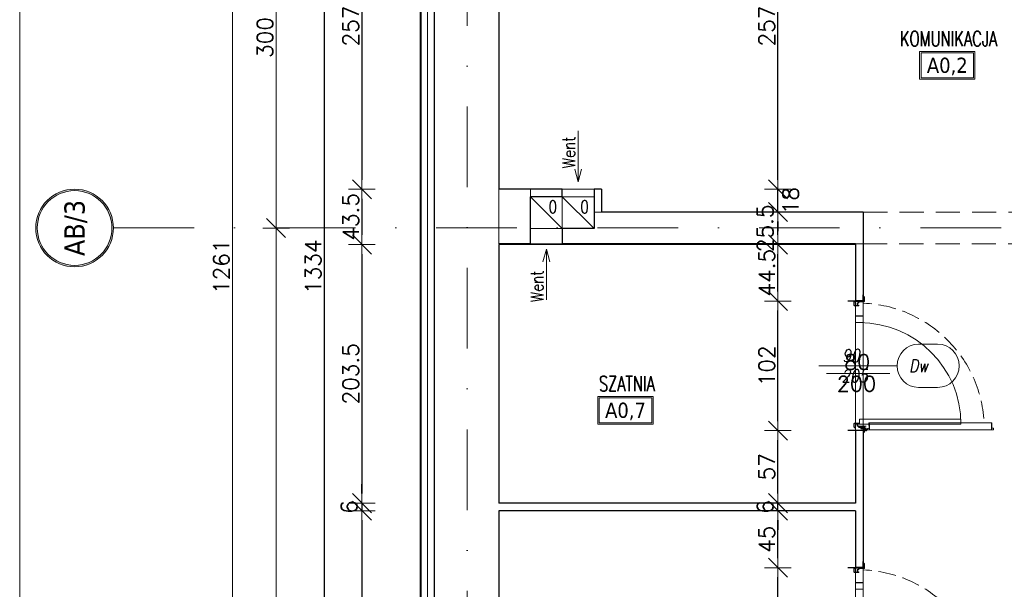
# Model space of a CAD drawing. Header units: millimetres. Extents: x 23192 to 177760, y -399809 to -79279.
# Tile 76 of 256: x 48565 to 49341, y -195224 to -194775. Entities that reach past the tile are written whole.
import ezdxf
from ezdxf.enums import TextEntityAlignment as Align

# ---------------------------------------------------------------- set-up
doc = ezdxf.new("R2010")
doc.units = ezdxf.units.MM
for name, pattern in [('CENTER', [0.6, 0.375, -0.075, 0.075, -0.075]), ('DASHDOT', [25.4, 12.7, -6.35, 0, -6.35]), ('HIDDEN', [9.525, 6.35, -3.175]), ('Hidden Line', [391.222223, 282.222223, -109])]:
    doc.linetypes.add(name, pattern=pattern)
doc.layers.get('0').update_dxf_attribs({"lineweight": 0})
for name, color, linetype, lineweight in [('!! 0_ Istn-sciany', 3, 'Continuous', 30), ('!! 0_ Istn-widok', 1, 'Continuous', 15), ('!! 0_Istn-went', 5, 'Continuous', 13), ('!! 0_Opis_pom', 9, 'Continuous', 13), ('!! 0_Osie', 1, 'DASHDOT', 13), ('!! 1_ tynk zewn  - nowy', 21, 'Continuous', 20), ('!! 1_PROJ Sciany', 2, 'Continuous', 40), ('!! 2_ remont Ocieplenie', 4, 'ZIGZAG', 5), ('!! 2_Drzwi - nowe remont', 33, 'Continuous', 9), ('!! 2_drzwi opis', 151, 'Continuous', 9), ('!! wymiary osi', 250, 'Continuous', 9), ('0-osie-liniA', 14, 'DASHDOT', 5), ('0-osie-tx', 66, 'Continuous', 9)]:
    doc.layers.add(name, color=color, linetype=linetype, lineweight=lineweight)
doc.layers.add('!! 0_ramki', color=66, linetype='Continuous', lineweight=9, plot=False)
doc.layers.add('Powierzchnia', color=140, linetype='Continuous', lineweight=5, plot=False)
doc.layers.add('!! 2_WYBURZENIA DO REMONTU', color=7, linetype='Continuous', lineweight=0, true_color=0x4d4d4d, plot=False)
doc.styles.add('50', font='ROMANS.shx', dxfattribs={"width": 0.8, "height": 10})
doc.styles.add('ARCHETYP', font='romans.shx', dxfattribs={"height": 15})
doc.styles.add('ARIAL', font='tahoma.ttf')
doc.styles.add('TAHOMA', font='tahoma.ttf')
doc.styles.add('TXT', font='simplex.shx')
doc.linetypes.add('ZIGZAG', pattern='A,0.00254,-5.08,[131,ltypeshp.shx,S=5.08,R=0,X=-5.08,Y=0],-10.16,[131,ltypeshp.shx,S=5.08,R=180,X=5.08,Y=0],-5.08', length=20.32254)
doc.dimstyles.new('DIM50', dxfattribs={"dimscale": 5, "dimtxt": 2.5, "dimasz": 1.5, "dimexe": 0, "dimexo": 0, "dimgap": 0.5, "dimtad": 1, "dimdec": 4, "dimrnd": 0.5, "dimdsep": 46, "dimtxsty": 'TXT', "dimblk1": 'TICK1', "dimblk2": 'TICK1', "dimsah": 1, "dimcen": 0, "dimse1": 1, "dimse2": 1, "dimclrd": 1, "dimclre": 7, "dimclrt": 9, "dimadec": 0, "dimazin": 0, "dimtfac": 1, "dimtdec": 4, "dimtmove": 2, "dimatfit": 3, "dimldrblk": 'TICK1', "dimfxl": 1, "dimtolj": 1, "dimarcsym": 0})

# ---------------------------------------------------------------- blocks, each defined once
blk = doc.blocks.new('*U81')
h = blk.add_hatch(color=256)
edge = h.paths.add_edge_path()
edge.add_arc((0, 0), 30.6, 0, 360)
edge = h.paths.add_edge_path(flags=17)
edge.add_arc((0, 0), 29.4, 0, 360)
for radius in [30.6, 29.4]:
    blk.add_circle((0, 0), radius)
at = {"style": 'TAHOMA', "flags": 8}
blk.add_attdef('ANSICHTSNUMMER', text='', height=16, dxfattribs=at).set_placement((0, 0), align=Align.MIDDLE_CENTER)
blk = doc.blocks.new('TICK1')
at = {"color": 0}
for p, q in [((0, -1.4), (0, 1.4)), ((0, 0), (-1, 0))]:
    blk.add_line(p, q, dxfattribs=at)
at = {"color": 2}
blk.add_line((-1, -1), (1, 1), dxfattribs=at)
blk = doc.blocks.new('*D3753')
at = {"layer": '!! wymiary osi', "color": 1, "lineweight": -2, "transparency": 16777216}
blk.add_line((48732.98, -194409.59), (48732.98, -195655.59), dxfattribs=at)
at = {"layer": 'DEFPOINTS', "color": 0, "transparency": 16777216}
for p in [(48761.96, -194402.09), (48732.98, -195663.09), (48761.96, -195663.09)]:
    blk.add_point(p, dxfattribs=at)
at = {"layer": '!! wymiary osi', "color": 1, "lineweight": -2, "transparency": 16777216, "xscale": 7.5, "yscale": 7.5, "zscale": 7.5}
for p, rotation in [((48732.98, -194402.09), 90), ((48732.98, -195663.09), 270)]:
    blk.add_blockref('TICK1', p, dxfattribs=dict(at, rotation=rotation))
at = {"layer": '!! wymiary osi', "color": 9, "transparency": 16777216, "insert": (48724.23, -195032.59), "char_height": 12.5, "attachment_point": 5, "rotation": 90, "style": 'TXT'}
blk.add_mtext('\\A1;1261', dxfattribs=at)
blk = doc.blocks.new('*D3754')
at = {"layer": '!! wymiary osi', "color": 1, "lineweight": -2, "transparency": 16777216}
blk.add_line((48767.37, -195655.59), (48767.37, -195009.59), dxfattribs=at)
at = {"layer": 'DEFPOINTS', "color": 0, "transparency": 16777216}
for p in [(48767.37, -195002.09), (48799.55, -195002.09), (48799.55, -195663.09)]:
    blk.add_point(p, dxfattribs=at)
at = {"layer": '!! wymiary osi', "color": 1, "lineweight": -2, "transparency": 16777216, "xscale": 7.5, "yscale": 7.5, "zscale": 7.5}
for p, rotation in [((48767.37, -195002.09), 90), ((48767.37, -195663.09), 270)]:
    blk.add_blockref('TICK1', p, dxfattribs=dict(at, rotation=rotation))
at = {"layer": '!! wymiary osi', "color": 9, "transparency": 16777216, "insert": (48758.62, -195332.59), "char_height": 12.5, "attachment_point": 5, "rotation": 90, "style": 'TXT'}
blk.add_mtext('\\A1;661', dxfattribs=at)
blk = doc.blocks.new('*D3755')
at = {"layer": '!! wymiary osi', "color": 1, "lineweight": -2, "transparency": 16777216}
blk.add_line((48767.37, -194994.59), (48767.37, -194709.59), dxfattribs=at)
at = {"layer": 'DEFPOINTS', "color": 0, "transparency": 16777216}
for p in [(48767.37, -194702.09), (48767.37, -194702.09), (48799.55, -195002.09)]:
    blk.add_point(p, dxfattribs=at)
at = {"layer": '!! wymiary osi', "color": 1, "lineweight": -2, "transparency": 16777216, "xscale": 7.5, "yscale": 7.5, "zscale": 7.5}
for p, rotation in [((48767.37, -194702.09), 90), ((48767.37, -195002.09), 270)]:
    blk.add_blockref('TICK1', p, dxfattribs=dict(at, rotation=rotation))
at = {"layer": '!! wymiary osi', "color": 9, "transparency": 16777216, "insert": (48758.62, -194852.09), "char_height": 12.5, "attachment_point": 5, "rotation": 90, "style": 'TXT'}
blk.add_mtext('\\A1;300', dxfattribs=at)
blk = doc.blocks.new('zaw-dr-90-p')
at = {"color": 2, "linetype": 'CENTER', "ltscale": 0.2}
for p, q in [((12, 0), (-12, 0)), ((0, 12), (0, -12)), ((24.5, 24), (31, 24)), ((24.5, 19), (31, 19))]:
    blk.add_line(p, q, dxfattribs=at)
at = {"ltscale": 0.2}
for p, q in [((10, 12), (6.5, 12)), ((10, 0), (10, 6.5))]:
    blk.add_line(p, q, dxfattribs=at)
blk.add_lwpolyline([(0, 6.5), (23.5, 6.5, 0.414214), (28, 11), (28, 31), (24.5, 31), (24.5, 11, -0.414214), (23.5, 10), (0, 10, 4.561698), (7.6, 6.5), (4.9, 4.2)], format="xyb", dxfattribs=at)
blk.add_lwpolyline([(-0.2, -0.2), (-2.5, -0.2), (-2.5, 0.2), (-0.2, 0.2), (-0.2, 2.5), (0.2, 2.5), (0.2, 0.2), (2.8, 0.2), (2.8, -0.2), (0.2, -0.2), (0.2, -2.8), (-0.2, -2.8)], close=True)
blk.add_lwpolyline([(10, 10), (10, 39), (6.5, 39), (6.5, 10)], dxfattribs=at)
blk.add_circle((0, 0), 6.5, dxfattribs=at)
blk = doc.blocks.new('drzwi 90- sc 12')
for p, q in [((-13620.32, 20410.16), (-13620.32, 20313.77)), ((-13614.92, 20409.86), (-13620.32, 20409.86)), ((-13616.12, 20410.26), (-13620.22, 20410.26)), ((-13616.12, 20410.26), (-13620, 20410.26)), ((-13618.17, 20410.26), (-13616.22, 20410.26)), ((-13618.17, 20410.26), (-13616.22, 20410.26)), ((-13616.12, 20410.26), (-13616.12, 20411.46)), ((-13616.12, 20411.46), (-13615.02, 20411.46)), ((-13614.92, 20411.36), (-13614.92, 20313.77)), ((-13620.32, 20313.47), (-13620.32, 20317.97)), ((-13614.92, 20312.27), (-13614.92, 20317.97)), ((-13715.57, 20308.32), (-13715.57, 20308.56)), ((-13715.57, 20307.69), (-13715.57, 20308.56)), ((-13715.57, 20307.82), (-13715.57, 20308.56)), ((-13715.57, 20307.72), (-13715.37, 20307.72)), ((-13614.92, 20313.77), (-13620.32, 20313.77)), ((-13618.22, 20313.37), (-13620.22, 20313.37)), ((-13618.22, 20313.67), (-13618.22, 20313.37)), ((-13618.22, 20313.67), (-13616.42, 20313.67)), ((-13617.77, 20311.12), (-13617.77, 20305.72)), ((-13617.77, 20311.12), (-13617.77, 20305.72)), ((-13616.17, 20309.92), (-13617.37, 20309.92)), ((-13616.17, 20309.92), (-13616.17, 20311.02)), ((-13615.92, 20313.17), (-13615.92, 20312.17)), ((-13615.92, 20312.17), (-13615.02, 20312.17)), ((-13715.77, 20301.96), (-13716.27, 20301.96)), ((-13616.77, 20301.96), (-13616.27, 20301.96))]:
    blk.add_line(p, q)
for points in [[(-13665.27, 20284.96), (-13665.27, 20325.83)], [(-13615.57, 20309.64), (-13615.32, 20309.64), (-13615.32, 20309.82), (-13616.32, 20309.82), (-13616.32, 20309.64), (-13615.92, 20309.64)]]:
    blk.add_lwpolyline(points)
at = {"lineweight": 30}
for points in [[(-13716.27, 20308.92), (-13721.27, 20308.92)], [(-13716.27, 20308.92), (-13716.27, 20296.92)], [(-13614.27, 20308.92), (-13609.27, 20308.92)], [(-13614.27, 20308.92), (-13614.27, 20296.92)]]:
    blk.add_lwpolyline(points, dxfattribs=at)
at = {"ltscale": 0.2}
for points in [[(-13715.57, 20307.51), (-13715.57, 20309.48, 0.414214), (-13715.91, 20309.82), (-13719.43, 20309.82, 0.414214), (-13719.77, 20309.48), (-13719.77, 20308.92), (-13719.59, 20308.92), (-13719.59, 20309.48, -0.414214), (-13719.43, 20309.64), (-13716.97, 20309.64)], [(-13716.97, 20309.64), (-13715.91, 20309.64, -0.414214), (-13715.75, 20309.48), (-13715.75, 20307.51)], [(-13715.75, 20307.76), (-13715.75, 20305.58, 0.414214), (-13715.41, 20305.24), (-13714.96, 20305.24, -0.414214), (-13714.8, 20305.08), (-13714.8, 20304.48, 0.414214), (-13714.46, 20304.14), (-13713.28, 20304.14, 0.414214), (-13712.94, 20304.48), (-13712.94, 20305.15, -1), (-13712.75, 20305.15), (-13712.75, 20301.96, -0.414214), (-13712.91, 20301.8), (-13715.43, 20301.8, -0.414214), (-13715.59, 20301.96), (-13715.59, 20302.52), (-13715.77, 20302.52), (-13715.77, 20301.96, 0.414214), (-13715.43, 20301.62), (-13712.91, 20301.62, 0.414214), (-13712.57, 20301.96), (-13712.57, 20305.15, 1), (-13713.12, 20305.15), (-13713.12, 20304.48, -0.414214), (-13713.28, 20304.32), (-13714.46, 20304.32, -0.414214), (-13714.62, 20304.48), (-13714.62, 20305.08, 0.414214), (-13714.96, 20305.42), (-13715.41, 20305.42, -0.414214), (-13715.57, 20305.58), (-13715.57, 20307.64)], [(-13615.92, 20309.64), (-13616.63, 20309.64, 0.414214), (-13616.79, 20309.48), (-13616.79, 20305.58, -0.414214), (-13617.13, 20305.24), (-13617.58, 20305.24, 0.414214), (-13617.74, 20305.08), (-13617.74, 20304.48, -0.414214), (-13618.08, 20304.14), (-13619.26, 20304.14, -0.414214), (-13619.6, 20304.48), (-13619.6, 20305.15, 1), (-13619.79, 20305.15), (-13619.79, 20301.96, 0.414214), (-13619.63, 20301.8), (-13617.11, 20301.8, 0.414214), (-13616.95, 20301.96), (-13616.95, 20302.52), (-13616.77, 20302.52), (-13616.77, 20301.96, -0.414214), (-13617.11, 20301.62), (-13619.63, 20301.62, -0.414214), (-13619.97, 20301.96), (-13619.97, 20305.15, -1), (-13619.42, 20305.15), (-13619.42, 20304.48, 0.414214), (-13619.26, 20304.32), (-13618.08, 20304.32, 0.414214), (-13617.92, 20304.48), (-13617.92, 20305.08, -0.414214), (-13617.58, 20305.42), (-13617.13, 20305.42, 0.414214), (-13616.97, 20305.58), (-13616.97, 20309.48, -0.414214), (-13616.63, 20309.82), (-13613.11, 20309.82, -0.414214), (-13612.77, 20309.48), (-13612.77, 20308.92), (-13612.95, 20308.92), (-13612.95, 20309.48, 0.414214), (-13613.11, 20309.64), (-13615.57, 20309.64)]]:
    blk.add_lwpolyline(points, format="xyb", dxfattribs=at)
blk.add_lwpolyline([(-13616.79, 20308.82), (-13616.97, 20308.82), (-13616.97, 20307.42), (-13616.79, 20307.42)], close=True)
for centre, radius, start, end in [((-13620.22, 20410.16), 0.1, 90, 180), ((-13615.02, 20411.36), 0.1, 0, 90), ((-13620.22, 20313.47), 0.1, 180, 270), ((-13616.42, 20313.17), 0.5, 0, 90), ((-13616.27, 20311.02), 0.1, 0, 90), ((-13615.02, 20312.27), 0.1, 270, 0)]:
    blk.add_arc(centre, radius, start, end)
at = {"linetype": 'Hidden Line', "lineweight": 9, "ltscale": 0.05}
blk.add_arc((-13615.5, 20305.14), 99.12, 94.80054, 177.69442, dxfattribs=at)
at = {"xscale": 0.09999999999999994, "yscale": 0.09999999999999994, "zscale": 0.09999999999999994, "rotation": 180.0000000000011}
blk.add_blockref('zaw-dr-90-p', (-13614.92, 20310.92), dxfattribs=at)
blk = doc.blocks.new('1_ok-opis')
blk.add_line((0, 111.61), (0, 50))
for points in [[(-17, 128.61), (-17, 143.61)], [(17, 128.61), (17, 143.61)]]:
    blk.add_lwpolyline(points)
for centre, start, end in [((0, 143.61), 0, 180), ((0, 128.61), 180, 0)]:
    blk.add_arc(centre, 17, start, end)
at = {"style": 'ARCHETYP'}
for tag, height, rotation, p in [('NR', 12, 90, (0, 136.9)), ('NR', 12, 270, (0, 136.9)), ('SZEROKOŚĆ', 10, 90, (-8, 78.29)), ('WYSOKOŚĆ', 10, 270, (-8, 78.29)), ('WYSOKOŚĆ', 10, 90, (8, 78.29)), ('SZEROKOŚĆ', 10, 270, (8, 78.29))]:
    blk.add_attdef(tag, text='', height=height, rotation=rotation, dxfattribs=at).set_placement(p, align=Align.MIDDLE)
blk = doc.blocks.new('*D2226')
at = {"layer": '!! wymiary osi', "color": 1, "lineweight": -2, "transparency": 16777216}
blk.add_line((48805.28, -194310.09), (48805.28, -195629.09), dxfattribs=at)
at = {"layer": 'DEFPOINTS', "color": 0, "transparency": 16777216}
for p in [(48891.21, -194302.59), (48805.28, -195636.59), (48891.21, -195636.59)]:
    blk.add_point(p, dxfattribs=at)
at = {"layer": '!! wymiary osi', "color": 1, "lineweight": -2, "transparency": 16777216, "xscale": 7.5, "yscale": 7.5, "zscale": 7.5}
for p, rotation in [((48805.28, -194302.59), 90), ((48805.28, -195636.59), 270)]:
    blk.add_blockref('TICK1', p, dxfattribs=dict(at, rotation=rotation))
at = {"layer": '!! wymiary osi', "color": 9, "transparency": 16777216, "insert": (48796.53, -194969.59), "char_height": 12.5, "attachment_point": 5, "rotation": 90, "style": 'TXT'}
blk.add_mtext('\\A1;1334', dxfattribs=at)
blk = doc.blocks.new('*D2230')
at = {"layer": '!! wymiary osi', "color": 1, "lineweight": -2, "transparency": 16777216}
blk.add_line((48834.89, -194659.09), (48834.89, -194901.09), dxfattribs=at)
at = {"layer": 'DEFPOINTS', "color": 0, "transparency": 16777216}
for p in [(48942.71, -194651.59), (48834.89, -194908.59), (48942.71, -194908.59)]:
    blk.add_point(p, dxfattribs=at)
at = {"layer": '!! wymiary osi', "color": 1, "lineweight": -2, "transparency": 16777216, "xscale": 7.5, "yscale": 7.5, "zscale": 7.5}
for p, rotation in [((48834.89, -194651.59), 90), ((48834.89, -194908.59), 270)]:
    blk.add_blockref('TICK1', p, dxfattribs=dict(at, rotation=rotation))
at = {"layer": '!! wymiary osi', "color": 9, "transparency": 16777216, "insert": (48826.14, -194780.09), "char_height": 12.5, "attachment_point": 5, "rotation": 90, "style": 'TXT'}
blk.add_mtext('\\A1;257', dxfattribs=at)
blk = doc.blocks.new('*D2231')
at = {"layer": '!! wymiary osi', "color": 1, "lineweight": -2, "transparency": 16777216}
blk.add_line((48834.89, -194916.09), (48834.89, -194944.59), dxfattribs=at)
at = {"layer": 'DEFPOINTS', "color": 0, "transparency": 16777216}
for p in [(48942.71, -194908.59), (48834.89, -194952.09), (48942.71, -194952.09)]:
    blk.add_point(p, dxfattribs=at)
at = {"layer": '!! wymiary osi', "color": 1, "lineweight": -2, "transparency": 16777216, "xscale": 7.5, "yscale": 7.5, "zscale": 7.5}
for p, rotation in [((48834.89, -194908.59), 90), ((48834.89, -194952.09), 270)]:
    blk.add_blockref('TICK1', p, dxfattribs=dict(at, rotation=rotation))
at = {"layer": '!! wymiary osi', "color": 9, "transparency": 16777216, "insert": (48826.14, -194930.34), "char_height": 12.5, "attachment_point": 5, "rotation": 90, "style": 'TXT'}
blk.add_mtext('\\A1;43.5', dxfattribs=at)
blk = doc.blocks.new('*D2232')
at = {"layer": '!! wymiary osi', "color": 1, "lineweight": -2, "transparency": 16777216}
blk.add_line((48834.89, -194959.59), (48834.89, -195148.25), dxfattribs=at)
at = {"layer": 'DEFPOINTS', "color": 0, "transparency": 16777216}
for p in [(48942.71, -194952.09), (48834.89, -195155.75), (48942.71, -195155.75)]:
    blk.add_point(p, dxfattribs=at)
at = {"layer": '!! wymiary osi', "color": 1, "lineweight": -2, "transparency": 16777216, "xscale": 7.5, "yscale": 7.5, "zscale": 7.5}
for p, rotation in [((48834.89, -194952.09), 90), ((48834.89, -195155.75), 270)]:
    blk.add_blockref('TICK1', p, dxfattribs=dict(at, rotation=rotation))
at = {"layer": '!! wymiary osi', "color": 9, "transparency": 16777216, "insert": (48826.14, -195053.92), "char_height": 12.5, "attachment_point": 5, "rotation": 90, "style": 'TXT'}
blk.add_mtext('\\A1;203.5', dxfattribs=at)
blk = doc.blocks.new('*D2233')
at = {"layer": '!! wymiary osi', "color": 1, "lineweight": -2, "transparency": 16777216}
for p, q in [((48834.89, -195148.25), (48834.89, -195140.75)), ((48834.89, -195155.75), (48834.89, -195161.75)), ((48834.89, -195169.25), (48834.89, -195176.75))]:
    blk.add_line(p, q, dxfattribs=at)
at = {"layer": 'DEFPOINTS', "color": 0, "transparency": 16777216}
for p in [(48942.71, -195155.75), (48834.89, -195161.75), (48942.71, -195161.75)]:
    blk.add_point(p, dxfattribs=at)
at = {"layer": '!! wymiary osi', "color": 1, "lineweight": -2, "transparency": 16777216, "xscale": 7.5, "yscale": 7.5, "zscale": 7.5}
for p, rotation in [((48834.89, -195155.75), 270), ((48834.89, -195161.75), 90)]:
    blk.add_blockref('TICK1', p, dxfattribs=dict(at, rotation=rotation))
at = {"layer": '!! wymiary osi', "color": 9, "transparency": 16777216, "insert": (48824.89, -195158.75), "char_height": 12.5, "attachment_point": 5, "rotation": 90, "style": 'TXT'}
blk.add_mtext('\\A1;6', dxfattribs=at)
blk = doc.blocks.new('*D2234')
at = {"layer": '!! wymiary osi', "color": 1, "lineweight": -2, "transparency": 16777216}
blk.add_line((48834.89, -195169.25), (48834.89, -195356.92), dxfattribs=at)
at = {"layer": 'DEFPOINTS', "color": 0, "transparency": 16777216}
for p in [(48942.71, -195161.75), (48834.89, -195364.42), (48942.71, -195364.42)]:
    blk.add_point(p, dxfattribs=at)
at = {"layer": '!! wymiary osi', "color": 1, "lineweight": -2, "transparency": 16777216, "xscale": 7.5, "yscale": 7.5, "zscale": 7.5}
for p, rotation in [((48834.89, -195161.75), 90), ((48834.89, -195364.42), 270)]:
    blk.add_blockref('TICK1', p, dxfattribs=dict(at, rotation=rotation))
at = {"layer": '!! wymiary osi', "color": 9, "transparency": 16777216, "insert": (48826.14, -195263.09), "char_height": 12.5, "attachment_point": 5, "rotation": 90, "style": 'TXT'}
blk.add_mtext('\\A1;202.5', dxfattribs=at)
blk = doc.blocks.new('*D2289')
at = {"layer": '!! wymiary osi', "color": 1, "lineweight": -2, "transparency": 16777216}
blk.add_line((50097.21, -194587.79), (49231.21, -194587.79), dxfattribs=at)
at = {"layer": 'DEFPOINTS', "color": 0, "transparency": 16777216}
for p in [(49223.71, -194587.79), (50104.71, -194639.09), (49223.71, -195576.34)]:
    blk.add_point(p, dxfattribs=at)
at = {"layer": '!! wymiary osi', "color": 1, "lineweight": -2, "transparency": 16777216, "xscale": 7.5, "yscale": 7.5, "zscale": 7.5, "rotation": 180}
blk.add_blockref('TICK1', (49223.71, -194587.79), dxfattribs=at)
at = {"layer": '!! wymiary osi', "color": 1, "lineweight": -2, "transparency": 16777216, "xscale": 7.5, "yscale": 7.5, "zscale": 7.5}
blk.add_blockref('TICK1', (50104.71, -194587.79), dxfattribs=at)
at = {"layer": '!! wymiary osi', "color": 9, "transparency": 16777216, "insert": (49664.21, -194579.04), "char_height": 12.5, "attachment_point": 5, "style": 'TXT'}
blk.add_mtext('\\A1;881', dxfattribs=at)
blk = doc.blocks.new('*D2290')
at = {"layer": '!! wymiary osi', "color": 1, "lineweight": -2, "transparency": 16777216}
for p, q in [((49216.21, -194587.79), (49208.71, -194587.79)), ((49231.21, -194587.79), (49238.71, -194587.79))]:
    blk.add_line(p, q, dxfattribs=at)
at = {"layer": 'DEFPOINTS', "color": 0, "transparency": 16777216}
for p in [(49223.71, -194587.79), (49223.71, -195517.59), (49223.71, -195576.34)]:
    blk.add_point(p, dxfattribs=at)
at = {"layer": '!! wymiary osi', "color": 1, "lineweight": -2, "transparency": 16777216, "xscale": 7.5, "yscale": 7.5, "zscale": 7.5, "rotation": 180}
blk.add_blockref('TICK1', (49223.71, -194587.79), dxfattribs=at)
at = {"layer": '!! wymiary osi', "color": 1, "lineweight": -2, "transparency": 16777216, "xscale": 7.5, "yscale": 7.5, "zscale": 7.5}
blk.add_blockref('TICK1', (49223.71, -194587.79), dxfattribs=at)
at = {"layer": '!! wymiary osi', "color": 9, "transparency": 16777216, "insert": (49223.71, -194577.79), "char_height": 12.5, "attachment_point": 5, "style": 'TXT'}
blk.add_mtext('\\A1;0', dxfattribs=at)
blk = doc.blocks.new('*D2296')
at = {"layer": '!! wymiary osi', "color": 1, "lineweight": -2, "transparency": 16777216}
blk.add_line((49162.53, -195301.09), (49162.53, -195214.09), dxfattribs=at)
at = {"layer": 'DEFPOINTS', "color": 0, "transparency": 16777216}
for p in [(49162.53, -195206.59), (49223.71, -195206.59), (49223.71, -195308.59)]:
    blk.add_point(p, dxfattribs=at)
at = {"layer": '!! wymiary osi', "color": 1, "lineweight": -2, "transparency": 16777216, "xscale": 7.5, "yscale": 7.5, "zscale": 7.5}
for p, rotation in [((49162.53, -195206.59), 90), ((49162.53, -195308.59), 270)]:
    blk.add_blockref('TICK1', p, dxfattribs=dict(at, rotation=rotation))
at = {"layer": '!! wymiary osi', "color": 9, "transparency": 16777216, "insert": (49153.78, -195257.59), "char_height": 12.5, "attachment_point": 5, "rotation": 90, "style": 'TXT'}
blk.add_mtext('\\A1;102', dxfattribs=at)
blk = doc.blocks.new('*D2297')
at = {"layer": '!! wymiary osi', "color": 1, "lineweight": -2, "transparency": 16777216}
blk.add_line((49162.53, -195199.09), (49162.53, -195169.25), dxfattribs=at)
at = {"layer": 'DEFPOINTS', "color": 0, "transparency": 16777216}
for p in [(49162.53, -195161.75), (49223.71, -195161.75), (49223.71, -195206.59)]:
    blk.add_point(p, dxfattribs=at)
at = {"layer": '!! wymiary osi', "color": 1, "lineweight": -2, "transparency": 16777216, "xscale": 7.5, "yscale": 7.5, "zscale": 7.5}
for p, rotation in [((49162.53, -195161.75), 90), ((49162.53, -195206.59), 270)]:
    blk.add_blockref('TICK1', p, dxfattribs=dict(at, rotation=rotation))
at = {"layer": '!! wymiary osi', "color": 9, "transparency": 16777216, "insert": (49153.78, -195184.17), "char_height": 12.5, "attachment_point": 5, "rotation": 90, "style": 'TXT'}
blk.add_mtext('\\A1;45', dxfattribs=at)
blk = doc.blocks.new('*D2298')
at = {"layer": '!! wymiary osi', "color": 1, "lineweight": -2, "transparency": 16777216}
for p, q in [((49162.53, -195148.25), (49162.53, -195140.75)), ((49162.53, -195161.75), (49162.53, -195155.75)), ((49162.53, -195169.25), (49162.53, -195176.75))]:
    blk.add_line(p, q, dxfattribs=at)
at = {"layer": 'DEFPOINTS', "color": 0, "transparency": 16777216}
for p in [(49162.53, -195155.75), (49223.71, -195155.75), (49223.71, -195161.75)]:
    blk.add_point(p, dxfattribs=at)
at = {"layer": '!! wymiary osi', "color": 1, "lineweight": -2, "transparency": 16777216, "xscale": 7.5, "yscale": 7.5, "zscale": 7.5}
for p, rotation in [((49162.53, -195155.75), 270), ((49162.53, -195161.75), 90)]:
    blk.add_blockref('TICK1', p, dxfattribs=dict(at, rotation=rotation))
at = {"layer": '!! wymiary osi', "color": 9, "transparency": 16777216, "insert": (49152.53, -195158.75), "char_height": 12.5, "attachment_point": 5, "rotation": 90, "style": 'TXT'}
blk.add_mtext('\\A1;6', dxfattribs=at)
blk = doc.blocks.new('*D2299')
at = {"layer": '!! wymiary osi', "color": 1, "lineweight": -2, "transparency": 16777216}
blk.add_line((49162.53, -195148.25), (49162.53, -195106.09), dxfattribs=at)
at = {"layer": 'DEFPOINTS', "color": 0, "transparency": 16777216}
for p in [(49162.53, -195098.59), (49223.71, -195098.59), (49223.71, -195155.75)]:
    blk.add_point(p, dxfattribs=at)
at = {"layer": '!! wymiary osi', "color": 1, "lineweight": -2, "transparency": 16777216, "xscale": 7.5, "yscale": 7.5, "zscale": 7.5}
for p, rotation in [((49162.53, -195098.59), 90), ((49162.53, -195155.75), 270)]:
    blk.add_blockref('TICK1', p, dxfattribs=dict(at, rotation=rotation))
at = {"layer": '!! wymiary osi', "color": 9, "transparency": 16777216, "insert": (49153.78, -195127.17), "char_height": 12.5, "attachment_point": 5, "rotation": 90, "style": 'TXT'}
blk.add_mtext('\\A1;57', dxfattribs=at)
blk = doc.blocks.new('*D2300')
at = {"layer": '!! wymiary osi', "color": 1, "lineweight": -2, "transparency": 16777216}
blk.add_line((49162.53, -195091.09), (49162.53, -195004.09), dxfattribs=at)
at = {"layer": 'DEFPOINTS', "color": 0, "transparency": 16777216}
for p in [(49162.53, -194996.59), (49223.71, -194996.59), (49223.71, -195098.59)]:
    blk.add_point(p, dxfattribs=at)
at = {"layer": '!! wymiary osi', "color": 1, "lineweight": -2, "transparency": 16777216, "xscale": 7.5, "yscale": 7.5, "zscale": 7.5}
for p, rotation in [((49162.53, -194996.59), 90), ((49162.53, -195098.59), 270)]:
    blk.add_blockref('TICK1', p, dxfattribs=dict(at, rotation=rotation))
at = {"layer": '!! wymiary osi', "color": 9, "transparency": 16777216, "insert": (49153.78, -195047.59), "char_height": 12.5, "attachment_point": 5, "rotation": 90, "style": 'TXT'}
blk.add_mtext('\\A1;102', dxfattribs=at)
blk = doc.blocks.new('*D2301')
at = {"layer": '!! wymiary osi', "color": 1, "lineweight": -2, "transparency": 16777216}
blk.add_line((49162.53, -194989.09), (49162.53, -194959.59), dxfattribs=at)
at = {"layer": 'DEFPOINTS', "color": 0, "transparency": 16777216}
for p in [(49162.53, -194952.09), (49223.71, -194952.09), (49223.71, -194996.59)]:
    blk.add_point(p, dxfattribs=at)
at = {"layer": '!! wymiary osi', "color": 1, "lineweight": -2, "transparency": 16777216, "xscale": 7.5, "yscale": 7.5, "zscale": 7.5}
for p, rotation in [((49162.53, -194952.09), 90), ((49162.53, -194996.59), 270)]:
    blk.add_blockref('TICK1', p, dxfattribs=dict(at, rotation=rotation))
at = {"layer": '!! wymiary osi', "color": 9, "transparency": 16777216, "insert": (49153.78, -194974.34), "char_height": 12.5, "attachment_point": 5, "rotation": 90, "style": 'TXT'}
blk.add_mtext('\\A1;44.5', dxfattribs=at)
blk = doc.blocks.new('*D2302')
at = {"layer": '!! wymiary osi', "color": 1, "lineweight": -2, "transparency": 16777216}
blk.add_line((49162.53, -194944.59), (49162.53, -194934.09), dxfattribs=at)
at = {"layer": 'DEFPOINTS', "color": 0, "transparency": 16777216}
for p in [(49162.53, -194926.59), (49229.71, -194926.59), (49223.71, -194952.09)]:
    blk.add_point(p, dxfattribs=at)
at = {"layer": '!! wymiary osi', "color": 1, "lineweight": -2, "transparency": 16777216, "xscale": 7.5, "yscale": 7.5, "zscale": 7.5}
for p, rotation in [((49162.53, -194926.59), 90), ((49162.53, -194952.09), 270)]:
    blk.add_blockref('TICK1', p, dxfattribs=dict(at, rotation=rotation))
at = {"layer": '!! wymiary osi', "color": 9, "transparency": 16777216, "insert": (49152.53, -194939.34), "char_height": 12.5, "attachment_point": 5, "rotation": 90, "style": 'TXT'}
blk.add_mtext('\\A1;25.5', dxfattribs=at)
blk = doc.blocks.new('*D2303')
at = {"layer": '!! wymiary osi', "color": 1, "lineweight": -2, "transparency": 16777216}
for p, q in [((49162.53, -194901.09), (49162.53, -194893.59)), ((49162.53, -194926.59), (49162.53, -194908.59)), ((49162.53, -194934.09), (49162.53, -194941.59))]:
    blk.add_line(p, q, dxfattribs=at)
at = {"layer": 'DEFPOINTS', "color": 0, "transparency": 16777216}
for p in [(49023.71, -194908.59), (49162.53, -194908.59), (49229.71, -194926.59)]:
    blk.add_point(p, dxfattribs=at)
at = {"layer": '!! wymiary osi', "color": 1, "lineweight": -2, "transparency": 16777216, "xscale": 7.5, "yscale": 7.5, "zscale": 7.5}
for p, rotation in [((49162.53, -194908.59), 270), ((49162.53, -194926.59), 90)]:
    blk.add_blockref('TICK1', p, dxfattribs=dict(at, rotation=rotation))
at = {"layer": '!! wymiary osi', "color": 9, "transparency": 16777216, "insert": (49172.53, -194917.59), "char_height": 12.5, "attachment_point": 5, "rotation": 90, "style": 'TXT'}
blk.add_mtext('\\A1;18', dxfattribs=at)
blk = doc.blocks.new('*D2304')
at = {"layer": '!! wymiary osi', "color": 1, "lineweight": -2, "transparency": 16777216}
blk.add_line((49162.53, -194901.09), (49162.53, -194659.09), dxfattribs=at)
at = {"layer": 'DEFPOINTS', "color": 0, "transparency": 16777216}
for p in [(49162.53, -194651.59), (49163.71, -194651.59), (49023.71, -194908.59)]:
    blk.add_point(p, dxfattribs=at)
at = {"layer": '!! wymiary osi', "color": 1, "lineweight": -2, "transparency": 16777216, "xscale": 7.5, "yscale": 7.5, "zscale": 7.5}
for p, rotation in [((49162.53, -194651.59), 90), ((49162.53, -194908.59), 270)]:
    blk.add_blockref('TICK1', p, dxfattribs=dict(at, rotation=rotation))
at = {"layer": '!! wymiary osi', "color": 9, "transparency": 16777216, "insert": (49153.78, -194780.09), "char_height": 12.5, "attachment_point": 5, "rotation": 90, "style": 'TXT'}
blk.add_mtext('\\A1;257', dxfattribs=at)
blk = doc.blocks.new('BLOK OSI')
at = {"layer": '0-osie-liniA', "ltscale": 5}
for points in [[(48917.71142, -193635.47368), (48917.71142, -195993.9543)], [(48639.25763, -195002.0883), (55442.2848, -195002.0883)]]:
    blk.add_lwpolyline(points, dxfattribs=at)
at = {"layer": '0-osie-tx'}
ref = blk.add_blockref('*U81', (48608.65763, -195002.0883), dxfattribs=dict(at, rotation=270))
ref.add_attrib('ANSICHTSNUMMER', 'AB/3', dxfattribs={"layer": '0', "height": 16, "rotation": 90, "style": 'TAHOMA', "flags": 8}).set_placement((48608.65763, -195002.0883), align=Align.MIDDLE_CENTER)
at = {"layer": '!! wymiary osi'}
for base, p1, p2, picture, middle in [((48732.97828, -195663.0883), (48761.95606, -194402.0883), (48761.95606, -195663.0883), '*D3753', (48724.22828, -195032.5883)), ((48767.36541, -194702.0883), (48799.55338, -195002.0883), (48767.36541, -194702.0883), '*D3755', (48758.61541, -194852.0883)), ((48767.36541, -195002.0883), (48799.55338, -195663.0883), (48799.55338, -195002.0883), '*D3754', (48758.61541, -195332.5883))]:
    dim = blk.add_linear_dim(base=base, p1=p1, p2=p2, angle=90, dimstyle='DIM50', dxfattribs=at)
    dim.commit()
    dim.dimension.update_dxf_attribs({"geometry": picture, "text_midpoint": middle})

msp = doc.modelspace()

# ---------------------------------------------------------------- linework, layer by layer
at = {"layer": '!! 0_ Istn-sciany'}
for p, q in [((48891.71142, -194313.5883), (48891.71142, -195625.5883)), ((48942.71142, -194651.5883), (48942.71142, -194908.5883)), ((49017.71142, -194908.5883), (49017.71142, -194939.5883)), ((49023.71142, -194908.5883), (49023.71142, -194926.5883)), ((49229.71142, -194926.5883), (49229.71142, -194951.5883)), ((48942.71142, -194952.0883), (48942.71142, -195155.75497)), ((48942.71142, -195161.75497), (48942.71142, -195364.42164))]:
    msp.add_line(p, q, dxfattribs=at)
for points in [[(48992.71142, -194908.5883), (48942.71142, -194908.5883)], [(48992.71142, -194914.5883), (48992.71142, -194908.5883)], [(49023.71142, -194908.5883), (49017.71142, -194908.5883)], [(48992.71142, -194914.5883), (48967.71142, -194914.5883)], [(48967.71142, -194951.5883), (48967.71142, -194914.5883)], [(49229.71142, -194926.5883), (49023.71142, -194926.5883)], [(49017.71142, -194939.5883), (48992.71142, -194939.5883)], [(48992.71142, -194939.5883), (48992.71142, -194951.5883)], [(48967.71142, -194951.5883), (48942.71142, -194951.5883)], [(49223.71142, -194951.5883), (48992.71142, -194951.5883)], [(49223.71142, -194952.0883), (49223.71142, -194996.5883)], [(49229.71142, -194952.0883), (49229.71142, -194996.58822)], [(49229.71142, -195008.5883), (49223.71142, -195008.5883)], [(49223.71142, -195098.5883), (49223.71142, -195155.75497)], [(49229.71142, -195098.5883), (49223.71142, -195098.5883)], [(49229.71142, -195098.5883), (49229.71142, -195206.58822)], [(49223.71142, -195155.75497), (48942.71142, -195155.75497)], [(49223.71142, -195161.75497), (48942.71142, -195161.75497)], [(49223.71142, -195161.75497), (49223.71142, -195206.58822)], [(49229.71142, -195218.5883), (49223.71142, -195218.5883)]]:
    msp.add_lwpolyline(points, dxfattribs=at)
at = {"layer": '!! 0_ Istn-widok'}
for points in [[(48942.71142, -194908.5883), (48942.71142, -194951.5883)], [(48967.71142, -194914.5883), (48967.71142, -194908.5883)], [(49023.71142, -194926.5883), (49017.71142, -194926.5883)], [(49223.71142, -194951.5883), (49229.71142, -194951.5883)]]:
    msp.add_lwpolyline(points, dxfattribs=at)
at = {"layer": '!! 0_ Istn-widok', "linetype": 'HIDDEN', "ltscale": 3}
for points in [[(49229.71142, -194926.5883), (49505.71142, -194926.5883)], [(49505.71142, -194951.5883), (49229.71142, -194951.5883)]]:
    msp.add_lwpolyline(points, dxfattribs=at)
at = {"layer": '!! 0_Istn-went'}
for points in [[(49005.21142, -194862.63125), (49005.21142, -194902.67778)], [(49005.21142, -194902.67778), (49002.53193, -194892.67778)], [(49005.21142, -194902.67778), (49007.89092, -194892.67778)], [(48992.71142, -194908.5883), (49017.71142, -194908.5883)], [(48967.71142, -194914.5883), (48992.71142, -194939.5883)], [(48992.71142, -194914.5883), (49017.71142, -194939.5883)], [(48967.71142, -194951.5883), (48992.71142, -194951.5883)], [(48980.21142, -194955.64023), (48977.53193, -194965.64023)], [(48980.21142, -194995.68676), (48980.21142, -194955.64023)], [(48980.21142, -194955.64023), (48982.89092, -194965.64023)]]:
    msp.add_lwpolyline(points, dxfattribs=at)
for points in [[(48967.71142, -194939.5883), (48992.71142, -194939.5883), (48992.71142, -194914.5883), (48967.71142, -194914.5883)], [(48992.71142, -194939.5883), (49017.71142, -194939.5883), (49017.71142, -194914.5883), (48992.71142, -194914.5883)]]:
    msp.add_lwpolyline(points, close=True, dxfattribs=at)
at = {"layer": '!! 0_Opis_pom', "ltscale": 0.7}
for points in [[(49274.15259, -194821.83246), (49317.67259, -194821.83246), (49317.67259, -194800.07246), (49274.15259, -194800.07246)], [(49275.24059, -194820.74446), (49316.58459, -194820.74446), (49316.58459, -194801.16046), (49275.24059, -194801.16046)], [(49020.74308, -195093.4856), (49064.26308, -195093.4856), (49064.26308, -195071.7256), (49020.74308, -195071.7256)], [(49021.83108, -195092.3976), (49063.17508, -195092.3976), (49063.17508, -195072.8136), (49021.83108, -195072.8136)]]:
    msp.add_lwpolyline(points, close=True, dxfattribs=at)
at = {"layer": '!! 0_ramki'}
msp.add_lwpolyline([(48565.42916, -193282.57641), (52765.42916, -193282.57641), (52765.42916, -196252.57641), (48565.42916, -196252.57641)], close=True, dxfattribs=at)
at = {"layer": '!! 1_ tynk zewn  - nowy'}
for points in [[(48954.71142, -195636.5883), (48880.71142, -195636.5883), (48880.71142, -194302.5883), (48954.71142, -194302.5883)], [(48954.71142, -195635.5883), (48881.71142, -195635.5883), (48881.71142, -194303.5883), (48954.71142, -194303.5883)]]:
    msp.add_lwpolyline(points, dxfattribs=at)
at = {"layer": '!! 1_PROJ Sciany'}
for points in [[(49229.71142, -194996.58822), (49223.71142, -194996.58822)], [(49229.71142, -195206.58822), (49223.71142, -195206.58822)]]:
    msp.add_lwpolyline(points, dxfattribs=at)
at = {"layer": '!! 2_ remont Ocieplenie', "linetype": 'ZIGZAG', "ltscale": 0.75}
msp.add_lwpolyline([(48954.71142, -195630.5883), (48886.71142, -195630.5883), (48886.71142, -194308.5883), (48954.71142, -194308.5883)], dxfattribs=at)
at = {"layer": '!! 2_WYBURZENIA DO REMONTU'}
for points in [[(49223.71142, -194997.48496), (49223.71142, -195008.5883)], [(49229.71142, -194997.36873), (49229.71142, -195008.5883)], [(49250.71142, -195053.5883), (49200.71142, -195053.5883)], [(49223.71142, -195207.04209), (49223.71142, -195218.5883)], [(49229.71142, -195206.87085), (49229.71142, -195218.5883)]]:
    msp.add_lwpolyline(points, dxfattribs=at)
for points in [[(49229.71142, -195013.5883), (49229.71142, -195008.5883), (49223.71142, -195008.5883), (49223.71142, -195013.5883)], [(49229.71142, -195093.5883), (49229.71142, -195098.5883), (49223.71142, -195098.5883), (49223.71142, -195093.5883)], [(49306.71142, -195089.5883), (49226.71142, -195089.5883), (49226.71142, -195093.5883), (49306.71142, -195093.5883)], [(49229.71142, -195223.5883), (49229.71142, -195218.5883), (49223.71142, -195218.5883), (49223.71142, -195223.5883)]]:
    msp.add_lwpolyline(points, close=True, dxfattribs=at)
msp.add_arc((49226.71142, -195093.5883), 80, 359.99999996, 89.99999996, dxfattribs=at)
at = {"layer": 'Powierzchnia'}
for points in [[(50104.71142, -194926.5883), (50104.71142, -194651.5883), (48942.71142, -194651.5883), (48942.71142, -194908.5883), (49023.71142, -194908.5883), (49023.71142, -194926.5883), (49229.71142, -194926.5883), (49229.71142, -195574.5883), (49505.71142, -195574.5883), (49505.71142, -194926.5883), (49562.71142, -194926.5883), (49562.71142, -194908.5883), (49624.71142, -194908.5883), (49624.71142, -194926.5883)], [(48942.71142, -194952.0883), (49223.71142, -194952.0883), (49223.71142, -195155.75497), (48942.71142, -195155.75497)], [(48942.71142, -195161.75497), (49223.71142, -195161.75497), (49223.71142, -195364.42164), (48942.71142, -195364.42164)]]:
    msp.add_lwpolyline(points, close=True, dxfattribs=at)

# ---------------------------------------------------------------- block references
at = {"layer": '!! 0_Osie'}
msp.add_blockref('BLOK OSI', (0, 63), dxfattribs=at)
at = {"layer": '!! 2_Drzwi - nowe remont', "rotation": 270}
for p in [(28920.78708, -208712.85793), (28920.78708, -208922.85793)]:
    msp.add_blockref('drzwi 90- sc 12', p, dxfattribs=at)
at = {"layer": '!! 2_drzwi opis'}
ref = msp.add_blockref('1_ok-opis', (49144.71971, -195047.58826), dxfattribs=dict(at, xscale=-1, rotation=269.9999963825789))
ref.add_attrib('WYSOKOŚĆ', '90 ', dxfattribs={"layer": '0', "height": 10, "rotation": 359.99999638, "style": '50', "oblique": 10, "width": 0.8}).set_placement((49223.01056, -195039.58826), align=Align.MIDDLE)
ref.add_attrib('SZEROKOŚĆ', '205', dxfattribs={"layer": '0', "height": 10, "rotation": 359.99999638, "style": '50', "oblique": 10, "width": 0.8}).set_placement((49223.01056, -195055.58826), align=Align.MIDDLE)
ref.add_attrib('NR', 'Dw', dxfattribs={"layer": '0', "height": 10, "rotation": 359.99999638, "style": '50', "oblique": 10, "width": 0.8}).set_placement((49273.33095, -195047.58827), align=Align.MIDDLE)

# ---------------------------------------------------------------- texts
at = {"layer": '!! 0_Istn-went', "style": 'ARCHETYP', "width": 0.8}
for s, rotation, p in [('Went', 89.99999996, (49002.8812, -194892.00802)), ('0', 0.00000004, (48981.87286, -194927.41077)), ('0', 0.00000004, (49006.87286, -194927.41077)), ('Went', 89.99999996, (48977.8812, -194997.47365))]:
    msp.add_text(s, height=10, rotation=rotation, dxfattribs=at).set_placement(p)
at = {"layer": '!! 0_Opis_pom', "ltscale": 0.7, "style": 'TXT', "width": 0.7}
for s, p in [('KOMUNIKACJA', (49297.02772, -194796.02615)), ('SZATNIA', (49043.61821, -195067.67929))]:
    msp.add_text(s, height=12, dxfattribs=at).set_placement(p, align=Align.CENTER)
at = {"layer": '!! 0_Opis_pom', "ltscale": 0.7, "style": 'ARIAL'}
for tag, p in [('A0,2', (49295.91259, -194810.95246)), ('A0,7', (49042.50308, -195082.6056))]:
    msp.add_attdef(tag, text='', height=11.968, dxfattribs=at).set_placement(p, align=Align.MIDDLE_CENTER)
at = {"layer": '!! 2_WYBURZENIA DO REMONTU', "style": 'ARCHETYP'}
for s, p in [('80', (49214.68862, -195050.5883)), ('200', (49208.90735, -195067.73544))]:
    msp.add_text(s, height=12, rotation=359.99999996, dxfattribs=at).set_placement(p)

# ---------------------------------------------------------------- dimensions: what is measured, and where the dimension line sits
at = {"layer": '!! wymiary osi'}
for base, p1, p2, picture, middle in [((48805.2752, -195636.5883), (48891.21142, -194302.5883), (48891.21142, -195636.5883), '*D2226', (48796.5252, -194969.5883)), ((48834.89139, -194908.5883), (48942.71142, -194651.5883), (48942.71142, -194908.5883), '*D2230', (48826.14139, -194780.0883)), ((49162.52717, -194651.5883), (49023.71142, -194908.5883), (49163.71142, -194651.5883), '*D2304', (49153.77717, -194780.0883)), ((49162.52717, -194908.5883), (49229.71142, -194926.5883), (49023.71142, -194908.5883), '*D2303', (49172.52717, -194917.5883)), ((48834.89139, -194952.0883), (48942.71142, -194908.5883), (48942.71142, -194952.0883), '*D2231', (48826.14139, -194930.3383)), ((49162.52717, -194926.5883), (49223.71142, -194952.0883), (49229.71142, -194926.5883), '*D2302', (49152.52717, -194939.3383)), ((48834.89139, -195155.75497), (48942.71142, -194952.0883), (48942.71142, -195155.75497), '*D2232', (48826.14139, -195053.92164)), ((49162.52717, -194952.0883), (49223.71142, -194996.58822), (49223.71142, -194952.0883), '*D2301', (49153.77717, -194974.33826)), ((49162.52717, -194996.58822), (49223.71142, -195098.5883), (49223.71142, -194996.58822), '*D2300', (49153.77717, -195047.58826)), ((49162.52717, -195098.5883), (49223.71142, -195155.75497), (49223.71142, -195098.5883), '*D2299', (49153.77717, -195127.17164)), ((48834.89139, -195161.75497), (48942.71142, -195155.75497), (48942.71142, -195161.75497), '*D2233', (48824.89139, -195158.75497)), ((49162.52717, -195155.75497), (49223.71142, -195161.75497), (49223.71142, -195155.75497), '*D2298', (49152.52717, -195158.75497)), ((48834.89139, -195364.42164), (48942.71142, -195161.75497), (48942.71142, -195364.42164), '*D2234', (48826.14139, -195263.0883)), ((49162.527168, -195161.754969), (49223.711424, -195206.588222), (49223.711424, -195161.754969), '*D2297', (49153.777168, -195184.171596)), ((49162.52717, -195206.58822), (49223.71143, -195308.5883), (49223.71142, -195206.58822), '*D2296', (49153.77717, -195257.58826))]:
    dim = msp.add_linear_dim(base=base, p1=p1, p2=p2, angle=90, dimstyle='DIM50', dxfattribs=at)
    dim.commit()
    dim.dimension.update_dxf_attribs({"geometry": picture, "text_midpoint": middle})
for base, p1, p2, picture, middle in [((49223.7114244, -194587.7887195), (49223.7114245, -195576.338872), (49223.7114244, -195517.5883028), '*D2290', (49223.7114245, -194577.7887195)), ((49223.71142, -194587.78872), (50104.71142, -194639.0883), (49223.71142, -195576.33887), '*D2289', (49664.21142, -194579.03872))]:
    dim = msp.add_linear_dim(base=base, p1=p1, p2=p2, dimstyle='DIM50', dxfattribs=at)
    dim.commit()
    dim.dimension.update_dxf_attribs({"geometry": picture, "text_midpoint": middle})

doc.saveas('drawing.dxf')
